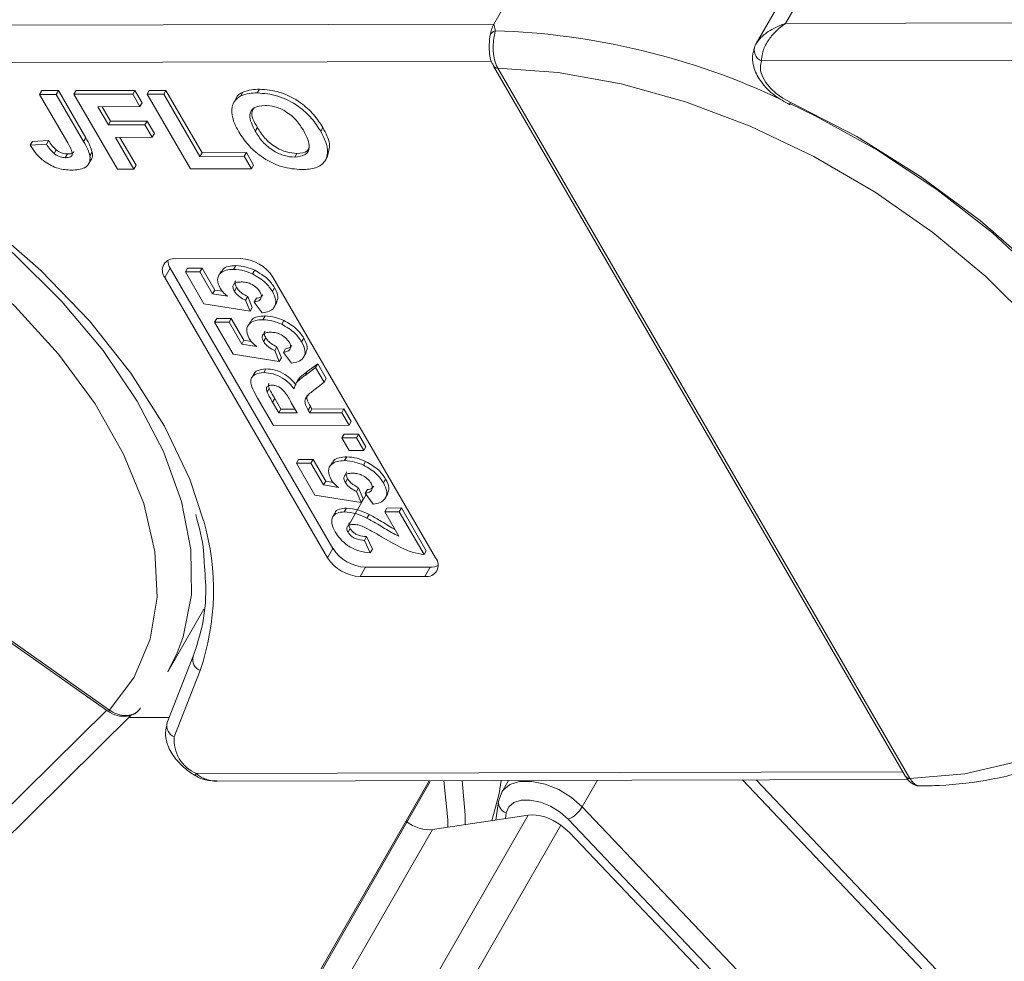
# Model space of a CAD drawing. Header units: millimetres. Extents: x 2816 to 3738, y -75 to 577.
# Tile 37 of 49: x 3335 to 3365, y 476 to 505. Entities that reach past the tile are written whole.
import ezdxf

# ---------------------------------------------------------------- set-up
doc = ezdxf.new("R2010")
doc.units = ezdxf.units.MM

msp = doc.modelspace()

# ---------------------------------------------------------------- linework, layer by layer
at = {"color": 7, "linetype": 'Continuous', "lineweight": 15}
for p, q in [((3349.095, 504.367), (3350.071, 506.067)), ((3357.913, 504.387), (3358.889, 506.086)), ((3358.158, 505.753), (3357.022, 503.777)), ((3349.095, 504.367), (3327.867, 504.32)), ((3379.141, 504.434), (3357.913, 504.387)), ((3357.185, 503.254), (3379.07, 503.303)), ((3327.139, 503.187), (3349.024, 503.236)), ((3349.085, 503.094), (3361.541, 481.628)), ((3349.213, 503.037), (3349.212, 503.039)), ((3361.669, 481.57), (3349.213, 503.037)), ((3341.942, 502.288), (3342.007, 502.401)), ((3335.364, 502.244), (3335.429, 502.357)), ((3335.364, 502.244), (3335.866, 502.245)), ((3336.212, 500.781), (3335.364, 502.244)), ((3335.429, 502.357), (3335.931, 502.358)), ((3335.866, 502.245), (3335.931, 502.358)), ((3335.866, 502.245), (3336.693, 500.82)), ((3335.931, 502.358), (3336.758, 500.934)), ((3336.402, 502.246), (3336.467, 502.36)), ((3336.402, 502.246), (3338.177, 502.25)), ((3337.713, 499.986), (3336.402, 502.246)), ((3336.467, 502.36), (3338.242, 502.363)), ((3338.177, 502.25), (3338.242, 502.363)), ((3338.177, 502.25), (3338.396, 501.874)), ((3338.242, 502.363), (3338.461, 501.987)), ((3338.613, 502.251), (3338.678, 502.364)), ((3338.613, 502.251), (3339.115, 502.252)), ((3339.924, 499.991), (3338.613, 502.251)), ((3338.678, 502.364), (3339.18, 502.366)), ((3339.115, 502.252), (3339.18, 502.366)), ((3339.115, 502.252), (3340.208, 500.369)), ((3339.18, 502.366), (3340.273, 500.482)), ((3341.314, 502.142), (3341.232, 502)), ((3341.443, 502.198), (3341.508, 502.311)), ((3338.396, 501.874), (3337.123, 501.871)), ((3337.123, 501.871), (3337.443, 501.32)), ((3337.254, 501.871), (3337.508, 501.433)), ((3338.396, 501.874), (3338.461, 501.987)), ((3337.443, 501.32), (3337.508, 501.433)), ((3337.443, 501.32), (3338.548, 501.323)), ((3337.508, 501.433), (3338.613, 501.436)), ((3338.548, 501.323), (3338.613, 501.436)), ((3338.548, 501.323), (3338.766, 500.946)), ((3338.613, 501.436), (3338.832, 501.059)), ((3341.88, 501.128), (3341.946, 501.242)), ((3343.859, 501.128), (3343.924, 501.241)), ((3312.787, 500.956), (3337.43, 483.601)), ((3337.477, 483.632), (3312.835, 500.987)), ((3336.693, 500.82), (3336.758, 500.934)), ((3338.766, 500.946), (3337.661, 500.944)), ((3337.661, 500.944), (3338.216, 499.987)), ((3337.792, 500.944), (3338.281, 500.101)), ((3338.766, 500.946), (3338.832, 501.059)), ((3335.082, 500.706), (3335.147, 500.819)), ((3335.082, 500.706), (3335.568, 500.736)), ((3335.147, 500.819), (3335.633, 500.849)), ((3335.568, 500.736), (3335.633, 500.849)), ((3335.799, 500.455), (3335.864, 500.568)), ((3336.14, 500.331), (3336.206, 500.444)), ((3336.885, 500.391), (3336.95, 500.504)), ((3340.208, 500.369), (3340.273, 500.482)), ((3340.208, 500.369), (3341.548, 500.372)), ((3340.273, 500.482), (3341.613, 500.485)), ((3341.548, 500.372), (3341.613, 500.485)), ((3341.548, 500.372), (3341.767, 499.995)), ((3341.613, 500.485), (3341.832, 500.108)), ((3343.075, 500.346), (3343.14, 500.46)), ((3343.996, 500.243), (3344.078, 500.385)), ((3336.846, 500.14), (3336.928, 500.282)), ((3338.216, 499.987), (3338.281, 500.101)), ((3341.767, 499.995), (3341.832, 500.108)), ((3338.216, 499.987), (3337.713, 499.986)), ((3341.767, 499.995), (3339.924, 499.991)), ((3339.476, 497.275), (3341.436, 497.279)), ((3341.229, 496.955), (3341.294, 497.068)), ((3339.314, 496.991), (3339.151, 496.708)), ((3344.231, 488.516), (3339.314, 496.991)), ((3339.77, 496.876), (3339.835, 496.989)), ((3339.77, 496.876), (3340.21, 496.877)), ((3340.329, 495.912), (3339.77, 496.876)), ((3339.835, 496.989), (3340.275, 496.99)), ((3340.21, 496.877), (3340.275, 496.99)), ((3340.21, 496.877), (3340.592, 496.218)), ((3340.275, 496.99), (3340.657, 496.331)), ((3340.853, 496.9), (3340.772, 496.758)), ((3341.799, 496.816), (3341.864, 496.929)), ((3344.069, 488.233), (3339.151, 496.708)), ((3342.417, 496.715), (3347.335, 488.24)), ((3340.592, 496.218), (3340.657, 496.331)), ((3340.592, 496.218), (3341.045, 496.141)), ((3340.657, 496.331), (3340.886, 496.293)), ((3341.251, 496.295), (3341.316, 496.409)), ((3342.401, 496.286), (3342.466, 496.399)), ((3341.726, 495.687), (3340.329, 495.912)), ((3341.588, 496.019), (3341.653, 496.132)), ((3341.588, 496.019), (3341.726, 495.687)), ((3341.653, 496.132), (3341.791, 495.8)), ((3341.853, 495.966), (3341.918, 496.08)), ((3342.094, 495.637), (3341.853, 495.966)), ((3342.457, 495.813), (3342.538, 495.955)), ((3341.726, 495.687), (3341.791, 495.8)), ((3342.111, 495.434), (3342.177, 495.547)), ((3340.653, 495.354), (3340.718, 495.468)), ((3340.653, 495.354), (3341.092, 495.355)), ((3341.212, 494.391), (3340.653, 495.354)), ((3340.718, 495.468), (3341.157, 495.469)), ((3341.092, 495.355), (3341.157, 495.469)), ((3341.092, 495.355), (3341.474, 494.697)), ((3341.157, 495.469), (3341.539, 494.81)), ((3341.736, 495.379), (3341.654, 495.237)), ((3342.682, 495.295), (3342.747, 495.408)), ((3341.474, 494.697), (3341.539, 494.81)), ((3341.474, 494.697), (3341.927, 494.62)), ((3341.539, 494.81), (3341.769, 494.771)), ((3342.134, 494.774), (3342.199, 494.887)), ((3343.284, 494.764), (3343.349, 494.878)), ((3342.609, 494.166), (3341.212, 494.391)), ((3342.47, 494.498), (3342.535, 494.611)), ((3342.47, 494.498), (3342.609, 494.166)), ((3342.535, 494.611), (3342.674, 494.279)), ((3342.736, 494.445), (3342.801, 494.558)), ((3342.976, 494.116), (3342.736, 494.445)), ((3343.34, 494.292), (3343.421, 494.434)), ((3342.609, 494.166), (3342.674, 494.279)), ((3343.455, 493.863), (3343.769, 494.104)), ((3343.704, 493.99), (3343.769, 494.104)), ((3343.769, 494.104), (3344.027, 493.659)), ((3341.847, 493.809), (3341.765, 493.667)), ((3342.139, 493.835), (3342.204, 493.948)), ((3343.39, 493.75), (3343.704, 493.99)), ((3343.39, 493.75), (3343.455, 493.863)), ((3343.704, 493.99), (3343.962, 493.546)), ((3343.182, 493.626), (3343.101, 493.484)), ((3343.962, 493.546), (3343.606, 493.263)), ((3343.962, 493.546), (3344.027, 493.659)), ((3342.237, 493.243), (3342.303, 493.356)), ((3342.433, 492.236), (3341.951, 493.066)), ((3342.406, 492.94), (3342.471, 493.054)), ((3342.406, 492.94), (3342.593, 492.617)), ((3342.471, 493.054), (3342.658, 492.73)), ((3343.15, 492.618), (3342.972, 492.925)), ((3342.593, 492.617), (3342.658, 492.73)), ((3342.593, 492.617), (3343.15, 492.618)), ((3342.658, 492.73), (3343.084, 492.731)), ((3343.482, 492.704), (3343.547, 492.818)), ((3343.482, 492.704), (3343.531, 492.619)), ((3343.531, 492.619), (3343.596, 492.732)), ((3343.531, 492.619), (3344.498, 492.621)), ((3343.547, 492.818), (3343.596, 492.732)), ((3343.596, 492.732), (3344.563, 492.735)), ((3344.498, 492.621), (3344.563, 492.735)), ((3344.498, 492.621), (3344.719, 492.241)), ((3344.563, 492.735), (3344.784, 492.354)), ((3344.719, 492.241), (3344.784, 492.354)), ((3344.719, 492.241), (3342.433, 492.236)), ((3344.5, 491.86), (3344.565, 491.973)), ((3344.565, 491.973), (3345.005, 491.974)), ((3344.94, 491.861), (3345.005, 491.974)), ((3345.005, 491.974), (3345.225, 491.594)), ((3344.5, 491.86), (3344.94, 491.861)), ((3344.721, 491.479), (3344.5, 491.86)), ((3344.94, 491.861), (3345.16, 491.48)), ((3345.16, 491.48), (3344.721, 491.479)), ((3345.16, 491.48), (3345.225, 491.594)), ((3343.124, 491.095), (3343.189, 491.208)), ((3343.124, 491.095), (3343.564, 491.096)), ((3343.683, 490.132), (3343.124, 491.095)), ((3343.189, 491.208), (3343.629, 491.209)), ((3343.564, 491.096), (3343.629, 491.209)), ((3343.564, 491.096), (3343.946, 490.438)), ((3343.629, 491.209), (3344.011, 490.551)), ((3344.207, 491.119), (3344.126, 490.978)), ((3344.583, 491.175), (3344.648, 491.288)), ((3345.153, 491.035), (3345.218, 491.149)), ((3343.946, 490.438), (3344.011, 490.551)), ((3344.011, 490.551), (3344.24, 490.512)), ((3344.605, 490.515), (3344.67, 490.628)), ((3345.755, 490.505), (3345.82, 490.618)), ((3343.946, 490.438), (3344.399, 490.361)), ((3344.942, 490.238), (3345.007, 490.352)), ((3344.942, 490.238), (3345.08, 489.906)), ((3345.007, 490.352), (3345.145, 490.02)), ((3345.207, 490.186), (3345.272, 490.299)), ((3345.08, 489.906), (3343.683, 490.132)), ((3345.235, 490.148), (3344.688, 489.196)), ((3345.08, 489.906), (3345.145, 490.02)), ((3345.448, 489.856), (3345.207, 490.186)), ((3345.811, 490.033), (3345.893, 490.174)), ((3344.3, 489.603), (3344.219, 489.462)), ((3344.57, 489.626), (3344.635, 489.739)), ((3345.794, 489.629), (3345.86, 489.742)), ((3345.794, 489.629), (3346.234, 489.63)), ((3346.221, 488.894), (3345.794, 489.629)), ((3345.86, 489.742), (3346.299, 489.743)), ((3346.234, 489.63), (3346.299, 489.743)), ((3346.234, 489.63), (3346.984, 488.337)), ((3346.299, 489.743), (3347.049, 488.45)), ((3345.254, 489.436), (3345.32, 489.549)), ((3344.686, 489.011), (3344.751, 489.124)), ((3345.181, 488.764), (3345.246, 488.878)), ((3345.181, 488.764), (3345.358, 488.384)), ((3345.246, 488.878), (3345.424, 488.497)), ((3344.231, 488.516), (3344.069, 488.233)), ((3345.358, 488.384), (3345.424, 488.497)), ((3346.984, 488.337), (3347.049, 488.45)), ((3345.212, 487.953), (3345.05, 487.669)), ((3347.172, 487.957), (3345.212, 487.953)), ((3347.172, 487.957), (3347.009, 487.674)), ((3347.009, 487.674), (3345.05, 487.669)), ((3339.237, 484.789), (3340.327, 486.686)), ((3340.003, 485.259), (3339.224, 483.256)), ((3339.237, 484.789), (3339.522, 485.362)), ((3339.434, 482.828), (3340.213, 484.831)), ((3337.391, 483.628), (3326.412, 472.789)), ((3327.612, 473.094), (3338.145, 483.494)), ((3337.437, 483.612), (3337.44, 483.61)), ((3337.481, 483.629), (3337.477, 483.632)), ((3339.285, 483.413), (3338.061, 483.411)), ((3361.461, 481.766), (3340.099, 481.718)), ((3361.671, 481.567), (3361.669, 481.57)), ((3331.341, 454.008), (3347.136, 481.5)), ((3331.354, 453.944), (3347.169, 481.472)), ((3340.734, 481.485), (3361.617, 481.532)), ((3349.535, 481.505), (3349.335, 481.156)), ((3352.23, 481.511), (3351.767, 480.705)), ((3362.474, 475.346), (3356.606, 481.521)), ((3362.902, 475.333), (3357.021, 481.521)), ((3349.267, 480.96), (3349.343, 481.169)), ((3349.236, 480.869), (3349.152, 480.309)), ((3351.767, 480.705), (3367.65, 463.992)), ((3334.143, 452.626), (3350.132, 480.456)), ((3347.237, 480.022), (3350.132, 480.456)), ((3349.468, 480.526), (3349.442, 480.353)), ((3351.114, 480.152), (3335.033, 452.161)), ((3351.378, 479.937), (3351.114, 480.152)), ((3367.226, 463.622), (3351.343, 480.335)), ((3347.237, 480.022), (3331.535, 452.69)), ((3351.378, 479.937), (3359.555, 471.333))]:
    msp.add_line(p, q, dxfattribs=at)
at = {"color": 7, "linetype": 'Continuous', "lineweight": 15, "flags": 128}
for points in [[(3339.522, 485.362), (3339.7, 485.843), (3339.954, 487.114), (3339.939, 488.489), (3339.657, 489.942), (3339.113, 491.447), (3338.316, 492.976), (3337.282, 494.501), (3336.029, 495.994), (3334.581, 497.428), (3332.963, 498.776), (3331.206, 500.013), (3329.341, 501.118), (3327.404, 502.069), (3325.429, 502.849), (3323.453, 503.444), (3321.512, 503.843), (3319.641, 504.039), (3317.876, 504.027), (3316.248, 503.809), (3314.787, 503.388), (3313.521, 502.772), (3312.472, 501.973)], [(3348.966, 503.917), (3348.966, 503.926), (3348.98, 504.031)], [(3349.213, 503.037), (3351.034, 502.906), (3352.939, 502.564), (3354.888, 502.019), (3356.844, 501.28), (3358.767, 500.363), (3360.62, 499.286), (3362.365, 498.069), (3363.968, 496.738), (3365.397, 495.319), (3366.624, 493.84), (3367.623, 492.33), (3368.376, 490.82), (3368.867, 489.339), (3369.086, 487.917), (3369.03, 486.583), (3368.699, 485.362), (3368.1, 484.279), (3367.245, 483.356), (3366.15, 482.61), (3364.838, 482.057), (3363.334, 481.708), (3361.669, 481.57)], [(3358.049, 502.011), (3357.831, 502.13), (3357.631, 502.273), (3357.457, 502.433), (3357.317, 502.605), (3357.216, 502.78), (3357.159, 502.952), (3357.149, 503.112), (3357.185, 503.254)], [(3312.835, 500.987), (3313.888, 501.766), (3315.163, 502.354), (3316.634, 502.74), (3318.272, 502.917), (3320.045, 502.88), (3321.917, 502.631), (3323.852, 502.174), (3325.809, 501.519), (3327.752, 500.678), (3329.64, 499.669), (3331.437, 498.511), (3333.107, 497.227), (3334.617, 495.843), (3335.935, 494.387), (3337.038, 492.887), (3337.901, 491.374), (3338.509, 489.876), (3338.849, 488.425), (3338.915, 487.048), (3338.704, 485.774), (3338.222, 484.628), (3337.477, 483.632)], [(3340.322, 489.353), (3339.902, 490.617), (3339.138, 492.217), (3338.12, 493.821), (3336.867, 495.4), (3335.402, 496.924), (3333.751, 498.366), (3331.945, 499.699), (3330.017, 500.9), (3328.003, 501.945)], [(3358.042, 501.932), (3358.04, 501.933), (3358.036, 501.946), (3358.039, 501.973), (3358.049, 502.011)], [(3369.447, 484.961), (3369.584, 485.224), (3370.002, 486.419), (3370.154, 487.732), (3370.038, 489.139), (3369.657, 490.615), (3369.016, 492.133), (3368.128, 493.663), (3367.008, 495.18), (3365.679, 496.653), (3364.163, 498.058), (3362.489, 499.367), (3360.687, 500.557), (3358.791, 501.606), (3358.039, 501.97)], [(3370.369, 489.419), (3369.948, 490.684), (3369.184, 492.284), (3368.166, 493.888), (3366.913, 495.466), (3365.448, 496.991), (3363.797, 498.433), (3361.992, 499.766), (3360.064, 500.966), (3358.049, 502.011)], [(3337.43, 483.601), (3337.431, 483.6), (3337.441, 483.602), (3337.457, 483.613), (3337.477, 483.632)], [(3337.433, 483.599), (3337.434, 483.598), (3337.444, 483.6), (3337.46, 483.61), (3337.481, 483.629)], [(3347.7, 480.091), (3347.7, 480.312), (3347.585, 481.501)], [(3348.141, 481.502), (3348.229, 480.472), (3348.227, 480.17)], [(3349.316, 481.504), (3349.253, 481.116), (3349.028, 480.291)], [(3349.343, 481.169), (3349.366, 481.204), (3349.572, 481.38), (3349.871, 481.474), (3350.237, 481.48), (3350.643, 481.396), (3351.054, 481.229), (3351.439, 480.992), (3351.767, 480.705)], [(3349.267, 480.96), (3349.243, 480.902), (3349.236, 480.869)], [(3351.343, 480.335), (3351.097, 480.551), (3350.808, 480.728), (3350.5, 480.853), (3350.196, 480.916), (3349.921, 480.912), (3349.697, 480.841), (3349.542, 480.709), (3349.468, 480.526)]]:
    msp.add_lwpolyline(points, dxfattribs=at)
at = {"color": 7, "linetype": 'Continuous', "lineweight": 15}
for centre, radius, start, end in [((3349.995, 503.872), 1.027, 151.137, 171.0902), ((3349.211, 503.927), 0.254, 107.4596, 155.8003), ((3348.437, 482.266), 21.914, 64.725, 88.1749), ((3357.32, 503.582), 0.355, 156.3248, 247.6176), ((3349.196, 503.175), 0.136, 212.7295, 276.7279), ((3349.199, 503.177), 0.141, 215.8191, 275.7496), ((3339.421, 496.93), 0.349, 80.921, 219.3383), ((3339.745, 497.263), 0.51, 184.4162, 212.2288), ((3341.383, 496.051), 1.229, 32.7297, 87.5188), ((3333.159, 487.263), 7.462, 340.9768, 16.261), ((3345.266, 489.181), 1.229, 212.7297, 267.5188), ((3345.103, 488.898), 1.229, 212.7297, 267.5188), ((3347.064, 488.019), 0.349, 260.921, 39.3383), ((3347.19, 488.466), 0.51, 268.0228, 295.8286), ((3340.344, 485.161), 0.355, 163.8772, 248.3947), ((3339.565, 483.158), 0.355, 163.8772, 248.3947), ((3340.521, 482.725), 1.091, 174.5664, 247.2376), ((3339.965, 481.781), 0.147, 305.5712, 334.7652), ((3361.655, 481.71), 0.141, 215.8191, 275.7496), ((3361.655, 481.704), 0.137, 213.8474, 276.4731), ((3349.575, 480.849), 0.34, 176.6655, 251.7672), ((3350.995, 481.162), 0.897, 292.8171, 329.3878)]:
    msp.add_arc(centre, radius, start, end, dxfattribs=at)
for centre, major_axis, start_param, end_param in [((3350.592, 479.978), (-0.75, 0.297), 4.161486, 5.557749), ((3346.87, 480.404), (-0.6, 0.237), 1.019893, 2.416156)]:
    msp.add_ellipse(centre, major_axis=major_axis, ratio=0.514486, start_param=start_param, end_param=end_param, dxfattribs=at)
for points, knots in [([(3349.135, 504.169), (3349.134, 504.181), (3349.129, 504.25), (3349.11, 504.314), (3349.095, 504.367), (3349.095, 504.367)], [0, 0, 0, 0, 0.17537, 0.987913, 1, 1, 1, 1]), ([(3357.913, 504.387), (3357.911, 504.386), (3357.902, 504.384), (3357.872, 504.374), (3357.837, 504.362), (3357.637, 504.289), (3357.356, 504.14), (3357.096, 503.903), (3357.023, 503.774), (3356.995, 503.725)], [0, 0, 0, 0, 0.005088, 0.020369, 0.070807, 0.089086, 0.500311, 0.809226, 1, 1, 1, 1]), ([(3357.913, 504.387), (3357.911, 504.386), (3357.909, 504.384), (3357.903, 504.381), (3357.895, 504.375), (3357.88, 504.365), (3357.857, 504.35), (3357.831, 504.331), (3357.786, 504.298), (3357.71, 504.238), (3357.559, 504.099), (3357.437, 503.949), (3357.298, 503.727), (3357.196, 503.5), (3357.189, 503.328), (3357.185, 503.254)], [0, 0, 0, 0, 0.004076, 0.005312, 0.013833, 0.023499, 0.039938, 0.067959, 0.085914, 0.147188, 0.256834, 0.484715, 0.526697, 0.795371, 1, 1, 1, 1]), ([(3348.966, 503.916), (3348.965, 503.912), (3348.964, 503.891), (3348.958, 503.82), (3348.949, 503.678), (3348.96, 503.457), (3349, 503.244), (3349.07, 503.138), (3349.092, 503.106)], [0, 0, 0, 0, 0.017409, 0.103192, 0.271379, 0.521588, 0.852927, 1, 1, 1, 1]), ([(3349.212, 503.039), (3349.208, 503.046), (3349.168, 503.118), (3349.109, 503.28), (3349.07, 503.546), (3349.075, 503.814), (3349.109, 504.028), (3349.128, 504.13), (3349.135, 504.169)], [0, 0, 0, 0, 0.0234843, 0.2373073, 0.4510924, 0.6637685, 0.8705553, 1, 1, 1, 1]), ([(3356.984, 503.702), (3356.951, 503.6), (3356.882, 503.38), (3356.95, 503), (3357.169, 502.594), (3357.548, 502.204), (3357.883, 502.02), (3358.042, 501.932)], [0, 0, 0, 0, 0.1562633, 0.3361123, 0.5446425, 0.784435, 1, 1, 1, 1]), ([(3341.508, 502.311), (3341.591, 502.34), (3341.74, 502.393), (3341.925, 502.399), (3342.007, 502.401)], [0, 0, 0, 0, 0.559564, 1, 1, 1, 1]), ([(3342.007, 502.401), (3342.211, 502.385), (3342.618, 502.354), (3343.236, 502.036), (3343.671, 501.636), (3343.84, 501.373), (3343.924, 501.241)], [0, 0, 0, 0, 0.2798307, 0.5586691, 0.7790056, 1, 1, 1, 1]), ([(3341.17, 501.687), (3341.178, 501.807), (3341.191, 502.023), (3341.366, 502.144), (3341.443, 502.198)], [0, 0, 0, 0, 0.559956, 1, 1, 1, 1]), ([(3341.307, 502.127), (3341.307, 502.129), (3341.326, 502.218), (3341.418, 502.265), (3341.508, 502.311)], [0, 0, 0, 0, 0.020404, 1, 1, 1, 1]), ([(3341.443, 502.198), (3341.526, 502.227), (3341.674, 502.28), (3341.86, 502.285), (3341.942, 502.288)], [0, 0, 0, 0, 0.559564, 1, 1, 1, 1]), ([(3341.942, 502.288), (3342.146, 502.272), (3342.553, 502.241), (3343.171, 501.922), (3343.606, 501.523), (3343.775, 501.26), (3343.859, 501.128)], [0, 0, 0, 0, 0.279831, 0.558669, 0.779006, 1, 1, 1, 1]), ([(3342.167, 501.911), (3342.05, 501.898), (3341.816, 501.873), (3341.654, 501.579), (3341.795, 501.299), (3341.88, 501.128)], [0, 0, 0, 0, 0.280278, 0.559877, 1, 1, 1, 1]), ([(3341.848, 501.836), (3341.822, 501.802), (3341.713, 501.657), (3341.845, 501.422), (3341.946, 501.242)], [0, 0, 0, 0, 0.234942, 1, 1, 1, 1]), ([(3343.351, 501.138), (3343.284, 501.244), (3343.15, 501.456), (3342.833, 501.73), (3342.469, 501.89), (3342.268, 501.904), (3342.167, 501.911)], [0, 0, 0, 0, 0.281087, 0.560013, 0.779691, 1, 1, 1, 1]), ([(3341.387, 501.112), (3341.326, 501.222), (3341.218, 501.419), (3341.185, 501.605), (3341.17, 501.687)], [0, 0, 0, 0, 0.560171, 1, 1, 1, 1]), ([(3341.946, 501.242), (3342.014, 501.135), (3342.149, 500.921), (3342.471, 500.649), (3342.834, 500.484), (3343.038, 500.468), (3343.14, 500.46)], [0, 0, 0, 0, 0.281021, 0.560116, 0.779939, 1, 1, 1, 1]), ([(3343.924, 501.241), (3344.014, 501.071), (3344.185, 500.748), (3344.097, 500.496), (3344.055, 500.377)], [0, 0, 0, 0, 0.5263766, 1, 1, 1, 1]), ([(3336.758, 500.934), (3336.805, 500.852), (3336.888, 500.707), (3336.931, 500.566), (3336.95, 500.504)], [0, 0, 0, 0, 0.560294, 1, 1, 1, 1]), ([(3343.294, 499.97), (3343.092, 499.984), (3342.689, 500.014), (3342.075, 500.325), (3341.639, 500.721), (3341.471, 500.982), (3341.387, 501.112)], [0, 0, 0, 0, 0.279942, 0.558704, 0.779045, 1, 1, 1, 1]), ([(3341.88, 501.128), (3341.949, 501.021), (3342.084, 500.808), (3342.406, 500.536), (3342.769, 500.371), (3342.973, 500.354), (3343.075, 500.346)], [0, 0, 0, 0, 0.281021, 0.560116, 0.779939, 1, 1, 1, 1]), ([(3343.075, 500.346), (3343.191, 500.36), (3343.423, 500.389), (3343.575, 500.688), (3343.436, 500.967), (3343.351, 501.138)], [0, 0, 0, 0, 0.279991, 0.559768, 1, 1, 1, 1]), ([(3343.859, 501.128), (3343.943, 500.961), (3344.111, 500.628), (3344.042, 500.222), (3343.732, 499.999), (3343.44, 499.979), (3343.294, 499.97)], [0, 0, 0, 0, 0.280551, 0.559488, 0.779434, 1, 1, 1, 1]), ([(3336.327, 499.954), (3336.194, 499.962), (3335.931, 499.978), (3335.522, 500.182), (3335.247, 500.448), (3335.137, 500.62), (3335.082, 500.706)], [0, 0, 0, 0, 0.280246, 0.558416, 0.778827, 1, 1, 1, 1]), ([(3335.568, 500.736), (3335.602, 500.681), (3335.664, 500.584), (3335.758, 500.494), (3335.799, 500.455)], [0, 0, 0, 0, 0.561018, 1, 1, 1, 1]), ([(3335.633, 500.849), (3335.668, 500.795), (3335.729, 500.697), (3335.823, 500.608), (3335.864, 500.568)], [0, 0, 0, 0, 0.561018, 1, 1, 1, 1]), ([(3336.14, 500.331), (3336.199, 500.335), (3336.287, 500.34), (3336.351, 500.403), (3336.352, 500.544), (3336.274, 500.676), (3336.212, 500.781)], [0, 0, 0, 0, 0.249396, 0.374426, 0.499454, 1, 1, 1, 1]), ([(3336.693, 500.82), (3336.739, 500.739), (3336.823, 500.594), (3336.866, 500.453), (3336.885, 500.391)], [0, 0, 0, 0, 0.5602943, 1, 1, 1, 1]), ([(3343.14, 500.46), (3343.264, 500.469), (3343.451, 500.483), (3343.499, 500.608), (3343.515, 500.65)], [0, 0, 0, 0, 0.666955, 1, 1, 1, 1]), ([(3335.799, 500.455), (3335.829, 500.434), (3335.888, 500.392), (3336.01, 500.341), (3336.091, 500.335), (3336.14, 500.331)], [0, 0, 0, 0, 0.2806722, 0.5608436, 1, 1, 1, 1]), ([(3335.864, 500.568), (3335.894, 500.547), (3335.953, 500.505), (3336.075, 500.454), (3336.156, 500.448), (3336.206, 500.444)], [0, 0, 0, 0, 0.280672, 0.560844, 1, 1, 1, 1]), ([(3336.206, 500.444), (3336.266, 500.447), (3336.354, 500.45), (3336.391, 500.499), (3336.402, 500.514)], [0, 0, 0, 0, 0.695851, 1, 1, 1, 1]), ([(3336.885, 500.391), (3336.888, 500.315), (3336.893, 500.165), (3336.71, 499.982), (3336.472, 499.965), (3336.327, 499.954)], [0, 0, 0, 0, 0.280122, 0.560355, 1, 1, 1, 1]), ([(3336.95, 500.504), (3336.962, 500.423), (3336.976, 500.332), (3336.92, 500.278), (3336.914, 500.272)], [0, 0, 0, 0, 0.890152, 1, 1, 1, 1]), ([(3340.863, 496.876), (3340.872, 496.903), (3340.901, 496.986), (3341.062, 497.053), (3341.216, 497.063), (3341.294, 497.068)], [0, 0, 0, 0, 0.1991688, 0.599156, 1, 1, 1, 1]), ([(3341.294, 497.068), (3341.397, 497.061), (3341.581, 497.048), (3341.778, 496.966), (3341.864, 496.929)], [0, 0, 0, 0, 0.559534, 1, 1, 1, 1]), ([(3340.817, 496.385), (3340.78, 496.475), (3340.704, 496.654), (3340.806, 496.842), (3340.992, 496.941), (3341.15, 496.95), (3341.229, 496.955)], [0, 0, 0, 0, 0.2790069, 0.5586194, 0.7790735, 1, 1, 1, 1]), ([(3341.229, 496.955), (3341.332, 496.948), (3341.516, 496.935), (3341.713, 496.852), (3341.799, 496.816)], [0, 0, 0, 0, 0.559534, 1, 1, 1, 1]), ([(3341.799, 496.816), (3341.943, 496.733), (3342.202, 496.585), (3342.34, 496.377), (3342.401, 496.286)], [0, 0, 0, 0, 0.558353, 1, 1, 1, 1]), ([(3341.864, 496.929), (3342.009, 496.846), (3342.267, 496.698), (3342.405, 496.491), (3342.466, 496.399)], [0, 0, 0, 0, 0.558353, 1, 1, 1, 1]), ([(3341.459, 496.575), (3341.408, 496.572), (3341.307, 496.568), (3341.214, 496.503), (3341.199, 496.402), (3341.234, 496.331), (3341.251, 496.295)], [0, 0, 0, 0, 0.2808976, 0.5594604, 0.779497, 1, 1, 1, 1]), ([(3341.294, 496.606), (3341.291, 496.605), (3341.264, 496.586), (3341.268, 496.512), (3341.3, 496.443), (3341.316, 496.409)], [0, 0, 0, 0, 0.039008, 0.518996, 1, 1, 1, 1]), ([(3342.03, 496.269), (3341.995, 496.317), (3341.926, 496.414), (3341.757, 496.522), (3341.594, 496.569), (3341.504, 496.573), (3341.459, 496.575)], [0, 0, 0, 0, 0.279573, 0.558664, 0.778923, 1, 1, 1, 1]), ([(3341.045, 496.141), (3340.993, 496.184), (3340.901, 496.261), (3340.843, 496.347), (3340.817, 496.385)], [0, 0, 0, 0, 0.559888, 1, 1, 1, 1]), ([(3341.251, 496.295), (3341.272, 496.265), (3341.314, 496.204), (3341.43, 496.104), (3341.528, 496.051), (3341.588, 496.019)], [0, 0, 0, 0, 0.279963, 0.560065, 1, 1, 1, 1]), ([(3341.316, 496.409), (3341.337, 496.378), (3341.379, 496.317), (3341.495, 496.218), (3341.593, 496.165), (3341.653, 496.132)], [0, 0, 0, 0, 0.279963, 0.560065, 1, 1, 1, 1]), ([(3341.853, 495.966), (3341.898, 495.975), (3341.989, 495.992), (3342.059, 496.069), (3342.077, 496.165), (3342.045, 496.234), (3342.03, 496.269)], [0, 0, 0, 0, 0.2802995, 0.5599611, 0.7800424, 1, 1, 1, 1]), ([(3341.918, 496.08), (3341.965, 496.087), (3342.051, 496.102), (3342.09, 496.157), (3342.109, 496.182)], [0, 0, 0, 0, 0.539318, 1, 1, 1, 1]), ([(3342.401, 496.286), (3342.445, 496.195), (3342.533, 496.013), (3342.475, 495.801), (3342.314, 495.677), (3342.167, 495.65), (3342.094, 495.637)], [0, 0, 0, 0, 0.279948, 0.559031, 0.779331, 1, 1, 1, 1]), ([(3342.466, 496.399), (3342.513, 496.306), (3342.6, 496.134), (3342.546, 496.005), (3342.52, 495.945)], [0, 0, 0, 0, 0.5395514, 1, 1, 1, 1]), ([(3341.745, 495.355), (3341.755, 495.382), (3341.784, 495.465), (3341.944, 495.531), (3342.099, 495.542), (3342.177, 495.547)], [0, 0, 0, 0, 0.1991688, 0.599156, 1, 1, 1, 1]), ([(3342.177, 495.547), (3342.28, 495.54), (3342.464, 495.527), (3342.661, 495.444), (3342.747, 495.408)], [0, 0, 0, 0, 0.559534, 1, 1, 1, 1]), ([(3341.7, 494.864), (3341.662, 494.954), (3341.587, 495.133), (3341.689, 495.321), (3341.875, 495.42), (3342.033, 495.429), (3342.111, 495.434)], [0, 0, 0, 0, 0.279007, 0.558619, 0.779074, 1, 1, 1, 1]), ([(3342.111, 495.434), (3342.215, 495.427), (3342.399, 495.414), (3342.595, 495.331), (3342.682, 495.295)], [0, 0, 0, 0, 0.5595341, 1, 1, 1, 1]), ([(3342.682, 495.295), (3342.826, 495.212), (3343.084, 495.064), (3343.223, 494.856), (3343.284, 494.764)], [0, 0, 0, 0, 0.558353, 1, 1, 1, 1]), ([(3342.747, 495.408), (3342.891, 495.325), (3343.149, 495.177), (3343.288, 494.969), (3343.349, 494.878)], [0, 0, 0, 0, 0.558353, 1, 1, 1, 1]), ([(3342.342, 495.054), (3342.291, 495.051), (3342.19, 495.047), (3342.097, 494.981), (3342.082, 494.88), (3342.116, 494.81), (3342.134, 494.774)], [0, 0, 0, 0, 0.280898, 0.55946, 0.779497, 1, 1, 1, 1]), ([(3342.176, 495.085), (3342.174, 495.084), (3342.147, 495.065), (3342.151, 494.991), (3342.183, 494.922), (3342.199, 494.887)], [0, 0, 0, 0, 0.039008, 0.518996, 1, 1, 1, 1]), ([(3342.912, 494.748), (3342.878, 494.796), (3342.809, 494.893), (3342.64, 495.001), (3342.477, 495.048), (3342.387, 495.052), (3342.342, 495.054)], [0, 0, 0, 0, 0.2795727, 0.5586639, 0.7789233, 1, 1, 1, 1]), ([(3341.927, 494.62), (3341.876, 494.663), (3341.783, 494.74), (3341.726, 494.826), (3341.7, 494.864)], [0, 0, 0, 0, 0.559888, 1, 1, 1, 1]), ([(3342.134, 494.774), (3342.155, 494.744), (3342.196, 494.683), (3342.312, 494.583), (3342.41, 494.53), (3342.47, 494.498)], [0, 0, 0, 0, 0.279963, 0.560065, 1, 1, 1, 1]), ([(3342.199, 494.887), (3342.22, 494.857), (3342.261, 494.796), (3342.377, 494.697), (3342.475, 494.643), (3342.535, 494.611)], [0, 0, 0, 0, 0.279963, 0.560065, 1, 1, 1, 1]), ([(3342.736, 494.445), (3342.781, 494.454), (3342.871, 494.471), (3342.942, 494.548), (3342.96, 494.644), (3342.928, 494.713), (3342.912, 494.748)], [0, 0, 0, 0, 0.2803, 0.559961, 0.780042, 1, 1, 1, 1]), ([(3342.801, 494.558), (3342.847, 494.566), (3342.933, 494.581), (3342.973, 494.636), (3342.991, 494.661)], [0, 0, 0, 0, 0.539318, 1, 1, 1, 1]), ([(3343.284, 494.764), (3343.328, 494.673), (3343.416, 494.491), (3343.358, 494.28), (3343.197, 494.156), (3343.05, 494.129), (3342.976, 494.116)], [0, 0, 0, 0, 0.279948, 0.559031, 0.779331, 1, 1, 1, 1]), ([(3343.349, 494.878), (3343.396, 494.785), (3343.483, 494.613), (3343.428, 494.484), (3343.403, 494.424)], [0, 0, 0, 0, 0.539551, 1, 1, 1, 1]), ([(3341.951, 493.066), (3341.901, 493.156), (3341.8, 493.335), (3341.722, 493.564), (3341.778, 493.704), (3341.893, 493.807), (3342.041, 493.824), (3342.139, 493.835)], [0, 0, 0, 0, 0.251143, 0.500527, 0.625735, 0.75105, 1, 1, 1, 1]), ([(3341.843, 493.792), (3341.845, 493.799), (3341.859, 493.841), (3341.963, 493.918), (3342.108, 493.936), (3342.204, 493.948)], [0, 0, 0, 0, 0.060138, 0.37483, 1, 1, 1, 1]), ([(3342.139, 493.835), (3342.231, 493.828), (3342.415, 493.815), (3342.698, 493.687), (3342.913, 493.516), (3343.008, 493.399), (3343.056, 493.34)], [0, 0, 0, 0, 0.279954, 0.558933, 0.779174, 1, 1, 1, 1]), ([(3342.204, 493.948), (3342.296, 493.941), (3342.48, 493.929), (3342.763, 493.801), (3342.978, 493.629), (3343.073, 493.512), (3343.121, 493.453)], [0, 0, 0, 0, 0.279954, 0.558933, 0.779174, 1, 1, 1, 1]), ([(3343.177, 493.61), (3343.178, 493.615), (3343.192, 493.657), (3343.261, 493.714), (3343.352, 493.792), (3343.421, 493.839), (3343.455, 493.863)], [0, 0, 0, 0, 0.042239, 0.361306, 0.68064, 1, 1, 1, 1]), ([(3342.299, 493.504), (3342.296, 493.501), (3342.261, 493.469), (3342.283, 493.409), (3342.303, 493.356)], [0, 0, 0, 0, 0.102699, 1, 1, 1, 1]), ([(3343.056, 493.34), (3343.07, 493.4), (3343.094, 493.5), (3343.193, 493.602), (3343.288, 493.679), (3343.356, 493.726), (3343.39, 493.75)], [0, 0, 0, 0, 0.339579, 0.559591, 0.779787, 1, 1, 1, 1]), ([(3342.38, 493.454), (3342.344, 493.452), (3342.273, 493.446), (3342.202, 493.374), (3342.224, 493.292), (3342.237, 493.243)], [0, 0, 0, 0, 0.281129, 0.561183, 1, 1, 1, 1]), ([(3342.237, 493.243), (3342.267, 493.186), (3342.321, 493.085), (3342.38, 492.985), (3342.406, 492.94)], [0, 0, 0, 0, 0.559921, 1, 1, 1, 1]), ([(3342.303, 493.356), (3342.332, 493.299), (3342.386, 493.199), (3342.445, 493.098), (3342.471, 493.054)], [0, 0, 0, 0, 0.559921, 1, 1, 1, 1]), ([(3342.972, 492.925), (3342.912, 493.037), (3342.836, 493.176), (3342.691, 493.339), (3342.592, 493.407), (3342.48, 493.449), (3342.414, 493.452), (3342.38, 493.454)], [0, 0, 0, 0, 0.500962, 0.625785, 0.750436, 0.875032, 1, 1, 1, 1]), ([(3343.606, 493.263), (3343.509, 493.192), (3343.373, 493.093), (3343.387, 492.864), (3343.45, 492.758), (3343.482, 492.704)], [0, 0, 0, 0, 0.5610215, 0.7792953, 1, 1, 1, 1]), ([(3343.479, 493.15), (3343.47, 493.141), (3343.429, 493.101), (3343.457, 492.975), (3343.517, 492.87), (3343.547, 492.818)], [0, 0, 0, 0, 0.125145, 0.56015, 1, 1, 1, 1]), ([(3344.172, 490.605), (3344.134, 490.694), (3344.058, 490.874), (3344.16, 491.062), (3344.346, 491.161), (3344.504, 491.17), (3344.583, 491.175)], [0, 0, 0, 0, 0.2790069, 0.5586194, 0.7790735, 1, 1, 1, 1]), ([(3344.217, 491.096), (3344.226, 491.123), (3344.255, 491.205), (3344.416, 491.272), (3344.57, 491.283), (3344.648, 491.288)], [0, 0, 0, 0, 0.199169, 0.599156, 1, 1, 1, 1]), ([(3344.583, 491.175), (3344.686, 491.167), (3344.87, 491.155), (3345.067, 491.072), (3345.153, 491.035)], [0, 0, 0, 0, 0.559534, 1, 1, 1, 1]), ([(3344.648, 491.288), (3344.751, 491.281), (3344.936, 491.268), (3345.132, 491.185), (3345.218, 491.149)], [0, 0, 0, 0, 0.559534, 1, 1, 1, 1]), ([(3345.218, 491.149), (3345.363, 491.066), (3345.621, 490.918), (3345.759, 490.71), (3345.82, 490.618)], [0, 0, 0, 0, 0.5583531, 1, 1, 1, 1]), ([(3344.813, 490.794), (3344.762, 490.792), (3344.661, 490.787), (3344.568, 490.722), (3344.553, 490.621), (3344.588, 490.55), (3344.605, 490.515)], [0, 0, 0, 0, 0.280898, 0.55946, 0.779497, 1, 1, 1, 1]), ([(3344.648, 490.826), (3344.646, 490.825), (3344.618, 490.806), (3344.622, 490.732), (3344.654, 490.663), (3344.67, 490.628)], [0, 0, 0, 0, 0.039008, 0.518996, 1, 1, 1, 1]), ([(3345.384, 490.489), (3345.349, 490.537), (3345.28, 490.633), (3345.111, 490.742), (3344.948, 490.789), (3344.858, 490.792), (3344.813, 490.794)], [0, 0, 0, 0, 0.279573, 0.558664, 0.778923, 1, 1, 1, 1]), ([(3345.153, 491.035), (3345.298, 490.953), (3345.556, 490.804), (3345.694, 490.597), (3345.755, 490.505)], [0, 0, 0, 0, 0.558353, 1, 1, 1, 1]), ([(3344.399, 490.361), (3344.347, 490.404), (3344.255, 490.48), (3344.197, 490.567), (3344.172, 490.605)], [0, 0, 0, 0, 0.559888, 1, 1, 1, 1]), ([(3344.605, 490.515), (3344.626, 490.484), (3344.668, 490.423), (3344.784, 490.324), (3344.882, 490.271), (3344.942, 490.238)], [0, 0, 0, 0, 0.279963, 0.560065, 1, 1, 1, 1]), ([(3344.67, 490.628), (3344.691, 490.598), (3344.733, 490.537), (3344.849, 490.437), (3344.947, 490.384), (3345.007, 490.352)], [0, 0, 0, 0, 0.2799631, 0.5600652, 1, 1, 1, 1]), ([(3345.207, 490.186), (3345.252, 490.194), (3345.343, 490.211), (3345.413, 490.288), (3345.431, 490.385), (3345.4, 490.454), (3345.384, 490.489)], [0, 0, 0, 0, 0.2803, 0.559961, 0.780042, 1, 1, 1, 1]), ([(3345.755, 490.505), (3345.799, 490.414), (3345.887, 490.232), (3345.829, 490.02), (3345.668, 489.896), (3345.521, 489.87), (3345.448, 489.856)], [0, 0, 0, 0, 0.279948, 0.559031, 0.779331, 1, 1, 1, 1]), ([(3345.82, 490.618), (3345.867, 490.526), (3345.954, 490.354), (3345.9, 490.224), (3345.874, 490.165)], [0, 0, 0, 0, 0.539551, 1, 1, 1, 1]), ([(3345.272, 490.299), (3345.319, 490.307), (3345.405, 490.321), (3345.444, 490.376), (3345.463, 490.402)], [0, 0, 0, 0, 0.539318, 1, 1, 1, 1]), ([(3344.3, 489.018), (3344.257, 489.103), (3344.171, 489.274), (3344.204, 489.481), (3344.348, 489.607), (3344.496, 489.62), (3344.57, 489.626)], [0, 0, 0, 0, 0.2805682, 0.5597501, 0.7797946, 1, 1, 1, 1]), ([(3344.295, 489.588), (3344.295, 489.591), (3344.304, 489.65), (3344.421, 489.717), (3344.564, 489.732), (3344.635, 489.739)], [0, 0, 0, 0, 0.023917, 0.51178, 1, 1, 1, 1]), ([(3344.57, 489.626), (3344.695, 489.613), (3344.919, 489.59), (3345.152, 489.483), (3345.254, 489.436)], [0, 0, 0, 0, 0.558458, 1, 1, 1, 1]), ([(3344.635, 489.739), (3344.76, 489.726), (3344.984, 489.704), (3345.217, 489.596), (3345.32, 489.549)], [0, 0, 0, 0, 0.558458, 1, 1, 1, 1]), ([(3340.081, 489.546), (3340.184, 489.168), (3340.32, 488.668), (3340.335, 488.208), (3340.338, 488.096)], [0, 0, 0, 0, 0.755894, 1, 1, 1, 1]), ([(3345.254, 489.436), (3345.365, 489.375), (3345.547, 489.276), (3345.792, 489.124), (3346, 488.994), (3346.147, 488.927), (3346.221, 488.894)], [0, 0, 0, 0, 0.3399849, 0.5601859, 0.7803799, 1, 1, 1, 1]), ([(3345.32, 489.549), (3345.43, 489.488), (3345.612, 489.389), (3345.858, 489.239), (3346.006, 489.141), (3346.092, 489.1), (3346.104, 489.095)], [0, 0, 0, 0, 0.415843, 0.685175, 0.954499, 1, 1, 1, 1]), ([(3345.358, 488.384), (3345.246, 488.397), (3345.021, 488.424), (3344.684, 488.586), (3344.441, 488.803), (3344.347, 488.946), (3344.3, 489.018)], [0, 0, 0, 0, 0.280752, 0.55897, 0.779275, 1, 1, 1, 1]), ([(3344.85, 489.246), (3344.808, 489.244), (3344.724, 489.239), (3344.65, 489.183), (3344.642, 489.098), (3344.671, 489.04), (3344.686, 489.011)], [0, 0, 0, 0, 0.2806635, 0.5594614, 0.7793655, 1, 1, 1, 1]), ([(3344.686, 489.011), (3344.704, 488.983), (3344.74, 488.928), (3344.831, 488.853), (3344.987, 488.78), (3345.101, 488.771), (3345.181, 488.764)], [0, 0, 0, 0, 0.1872361, 0.3740839, 0.5606964, 1, 1, 1, 1]), ([(3344.728, 489.29), (3344.726, 489.288), (3344.704, 489.272), (3344.71, 489.209), (3344.737, 489.152), (3344.751, 489.124)], [0, 0, 0, 0, 0.04425, 0.521333, 1, 1, 1, 1]), ([(3344.751, 489.124), (3344.769, 489.096), (3344.805, 489.041), (3344.896, 488.967), (3345.052, 488.893), (3345.166, 488.884), (3345.246, 488.878)], [0, 0, 0, 0, 0.1872361, 0.3740839, 0.5606964, 1, 1, 1, 1]), ([(3345.158, 489.171), (3345.098, 489.194), (3344.992, 489.235), (3344.893, 489.243), (3344.85, 489.246)], [0, 0, 0, 0, 0.5601166, 1, 1, 1, 1]), ([(3345.702, 488.869), (3345.602, 488.929), (3345.424, 489.035), (3345.239, 489.13), (3345.158, 489.171)], [0, 0, 0, 0, 0.560235, 1, 1, 1, 1]), ([(3346.984, 488.337), (3346.865, 488.355), (3346.626, 488.392), (3346.183, 488.588), (3345.885, 488.762), (3345.702, 488.869)], [0, 0, 0, 0, 0.279551, 0.559332, 1, 1, 1, 1]), ([(3340.338, 488.096), (3340.363, 487.783), (3340.424, 487.041), (3340.287, 486.099), (3340.084, 485.499), (3340.003, 485.259)], [0, 0, 0, 0, 0.303878, 0.721092, 1, 1, 1, 1]), ([(3361.994, 481.342), (3362.182, 481.345), (3362.926, 481.358), (3364.154, 481.515), (3365.606, 481.887), (3366.899, 482.449), (3368.002, 483.19), (3368.871, 484.03), (3369.26, 484.682), (3369.436, 484.977)], [0, 0, 0, 0, 0.0552604, 0.219392, 0.3836254, 0.5471593, 0.7090635, 0.8685229, 1, 1, 1, 1]), ([(3338.414, 483.702), (3338.405, 483.686), (3338.378, 483.636), (3338.289, 483.552), (3338.127, 483.479), (3337.909, 483.461), (3337.679, 483.51), (3337.542, 483.592), (3337.481, 483.629)], [0, 0, 0, 0, 0.07361, 0.225281, 0.412719, 0.616054, 0.826783, 1, 1, 1, 1]), ([(3337.437, 483.605), (3337.457, 483.589), (3337.557, 483.506), (3337.786, 483.437), (3338.062, 483.445), (3338.257, 483.519), (3338.324, 483.596), (3338.342, 483.617)], [0, 0, 0, 0, 0.073267, 0.36861, 0.666486, 0.909063, 1, 1, 1, 1]), ([(3339.224, 483.256), (3339.198, 483.153), (3339.139, 482.929), (3339.225, 482.547), (3339.464, 482.139), (3339.78, 481.838), (3340, 481.695), (3340.051, 481.661)], [0, 0, 0, 0, 0.17956, 0.389755, 0.635768, 0.914648, 1, 1, 1, 1]), ([(3340.057, 481.67), (3340.087, 481.648), (3340.207, 481.562), (3340.44, 481.498), (3340.636, 481.497), (3340.722, 481.497)], [0, 0, 0, 0, 0.1581466, 0.6324759, 1, 1, 1, 1]), ([(3340.099, 481.718), (3340.137, 481.687), (3340.215, 481.623), (3340.362, 481.548), (3340.535, 481.498), (3340.667, 481.483), (3340.734, 481.485), (3340.734, 481.485)], [0, 0, 0, 0, 0.212973, 0.432032, 0.710761, 0.999832, 1, 1, 1, 1]), ([(3361.548, 481.63), (3361.558, 481.609), (3361.603, 481.514), (3361.73, 481.409), (3361.884, 481.334), (3361.972, 481.343), (3361.996, 481.345)], [0, 0, 0, 0, 0.120183, 0.528452, 0.870742, 1, 1, 1, 1]), ([(3361.994, 481.346), (3361.969, 481.345), (3361.894, 481.34), (3361.776, 481.418), (3361.704, 481.521), (3361.671, 481.567)], [0, 0, 0, 0, 0.2260296, 0.6508237, 1, 1, 1, 1])]:
    msp.add_open_spline(points, degree=3, knots=knots, dxfattribs=at)

doc.saveas('drawing.dxf')
